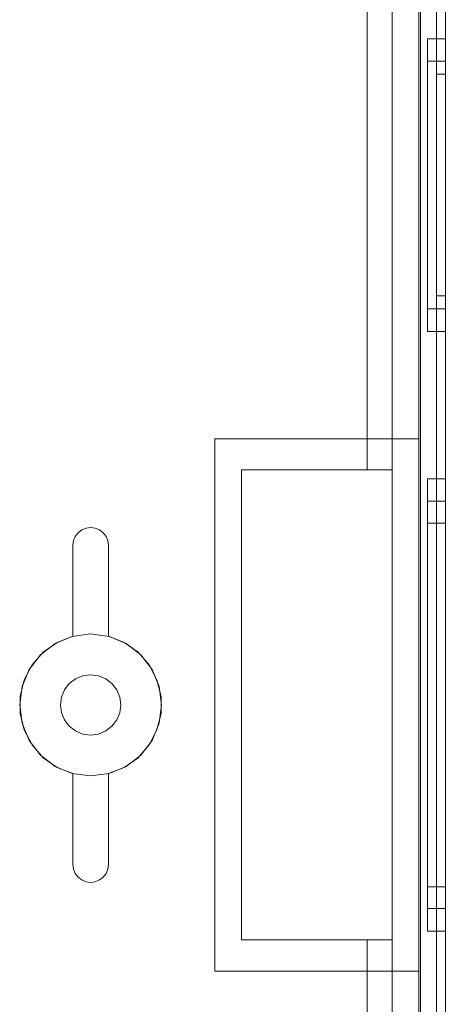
# Model space of a CAD drawing. Extents: x -620 to 300, y 62 to 1112.
# Tile 20 of 200: x -454.86 to -454.38, y 366.128 to 367.238. Entities that reach past the tile are written whole.
import ezdxf

# ---------------------------------------------------------------- set-up
doc = ezdxf.new("R2010")
doc.units = 0
doc.layers.get('0').update_dxf_attribs({"lineweight": 13})

# ---------------------------------------------------------------- blocks, each defined once
blk = doc.blocks.new('Blockreferenz-A06CPVPRL0')
at = {"color": 9, "linetype": 'ByBlock', "lineweight": -2, "ltscale": 0.13, "true_color": 0xc1c9c4}
for p, q in [((-454.4103, 368.1155), (-454.4103, 366.7655)), ((-454.4083, 368.1155), (-454.4083, 364.8155)), ((-454.3803, 364.8155), (-454.3803, 368.1155)), ((-454.3803, 364.8155), (-454.3803, 368.1155)), ((-454.3903, 368.0055), (-454.3903, 366.4655)), ((-454.3903, 368.0055), (-454.3903, 366.4655)), ((-454.3803, 366.4655), (-454.3803, 368.0055)), ((-454.3803, 368.0055), (-454.3803, 366.4655)), ((-454.3903, 367.9955), (-454.3903, 364.9355)), ((-454.3903, 364.9355), (-454.3903, 367.9955)), ((-454.3803, 364.9355), (-454.3803, 367.9955)), ((-454.3803, 367.9955), (-454.3803, 364.9355)), ((-454.4403, 367.9395), (-454.4403, 364.9915)), ((-454.4083, 364.9915), (-454.4083, 367.9395)), ((-454.4683, 367.7855), (-454.4683, 366.7305)), ((-454.4403, 366.7305), (-454.4403, 367.7855)), ((-454.4683, 366.7305), (-454.4683, 367.7638)), ((-454.3803, 367.2165), (-454.4003, 367.2165)), ((-454.4003, 367.2165), (-454.4003, 367.2109)), ((-454.4003, 367.2165), (-454.4003, 367.2109)), ((-454.3803, 367.2109), (-454.3803, 367.2165)), ((-454.3803, 367.2165), (-454.3803, 367.2109)), ((-454.4003, 367.2109), (-454.4003, 367.1944)), ((-454.4003, 367.2109), (-454.4003, 367.1944)), ((-454.3803, 367.1944), (-454.3803, 367.2109)), ((-454.3803, 367.2109), (-454.3803, 367.1944)), ((-454.4003, 367.1944), (-454.4003, 367.1682)), ((-454.4003, 367.1944), (-454.4003, 367.1682)), ((-454.3803, 367.1682), (-454.3803, 367.1944)), ((-454.3803, 367.1944), (-454.3803, 367.1682)), ((-454.3803, 367.1911), (-454.4003, 367.1911)), ((-454.4003, 367.1911), (-454.4003, 367.1864)), ((-454.4003, 367.1911), (-454.4003, 367.1864)), ((-454.4003, 367.1864), (-454.4003, 367.1724)), ((-454.4003, 367.1864), (-454.4003, 367.1724)), ((-454.3803, 367.1884), (-454.3803, 367.1911)), ((-454.3803, 367.1911), (-454.3803, 367.1884)), ((-454.3803, 367.1805), (-454.3803, 367.1884)), ((-454.3803, 367.1884), (-454.3803, 367.1805)), ((-454.4003, 367.1724), (-454.4003, 367.1502)), ((-454.4003, 367.1724), (-454.4003, 367.1502)), ((-454.3803, 367.1765), (-454.3903, 367.1765)), ((-454.3903, 367.1765), (-454.3903, 367.1741)), ((-454.3903, 367.1765), (-454.3903, 367.1741)), ((-454.3903, 367.1741), (-454.3903, 367.167)), ((-454.3903, 367.1741), (-454.3903, 367.167)), ((-454.3803, 367.1676), (-454.3803, 367.1805)), ((-454.3803, 367.1805), (-454.3803, 367.1676)), ((-454.3803, 367.1741), (-454.3803, 367.1765)), ((-454.3803, 367.1765), (-454.3803, 367.1741)), ((-454.3803, 367.167), (-454.3803, 367.1741)), ((-454.3803, 367.1741), (-454.3803, 367.167)), ((-454.4003, 367.1682), (-454.4003, 367.134)), ((-454.4003, 367.1682), (-454.4003, 367.134)), ((-454.3903, 367.167), (-454.3903, 367.1554)), ((-454.3903, 367.167), (-454.3903, 367.1554)), ((-454.3803, 367.134), (-454.3803, 367.1682)), ((-454.3803, 367.1682), (-454.3803, 367.134)), ((-454.3803, 367.1502), (-454.3803, 367.1676)), ((-454.3803, 367.1676), (-454.3803, 367.1502)), ((-454.3803, 367.1554), (-454.3803, 367.167)), ((-454.3803, 367.167), (-454.3803, 367.1554)), ((-454.4003, 367.1502), (-454.4003, 367.1213)), ((-454.4003, 367.1502), (-454.4003, 367.1213)), ((-454.3903, 367.1554), (-454.3903, 367.1399)), ((-454.3903, 367.1554), (-454.3903, 367.1399)), ((-454.3803, 367.1399), (-454.3803, 367.1554)), ((-454.3803, 367.1554), (-454.3803, 367.1399)), ((-454.3803, 367.1291), (-454.3803, 367.1502)), ((-454.3803, 367.1502), (-454.3803, 367.1291)), ((-454.3903, 367.1399), (-454.3903, 367.121)), ((-454.3903, 367.1399), (-454.3903, 367.121)), ((-454.3803, 367.121), (-454.3803, 367.1399)), ((-454.3803, 367.1399), (-454.3803, 367.121)), ((-454.4003, 367.134), (-454.4003, 367.0942)), ((-454.4003, 367.134), (-454.4003, 367.0942)), ((-454.3803, 367.0942), (-454.3803, 367.134)), ((-454.3803, 367.134), (-454.3803, 367.0942)), ((-454.3803, 367.1049), (-454.3803, 367.1291)), ((-454.3803, 367.1291), (-454.3803, 367.1049)), ((-454.4003, 367.1213), (-454.4003, 367.0876)), ((-454.4003, 367.1213), (-454.4003, 367.0876)), ((-454.3903, 367.121), (-454.3903, 367.0993)), ((-454.3903, 367.121), (-454.3903, 367.0993)), ((-454.3803, 367.0993), (-454.3803, 367.121)), ((-454.3803, 367.121), (-454.3803, 367.0993)), ((-454.3803, 367.0787), (-454.3803, 367.1049)), ((-454.3803, 367.1049), (-454.3803, 367.0787)), ((-454.4003, 367.0942), (-454.4003, 367.0515)), ((-454.4003, 367.0942), (-454.4003, 367.0515)), ((-454.3903, 367.0993), (-454.3903, 367.0759)), ((-454.3903, 367.0993), (-454.3903, 367.0759)), ((-454.3803, 367.0759), (-454.3803, 367.0993)), ((-454.3803, 367.0993), (-454.3803, 367.0759)), ((-454.3803, 367.0515), (-454.3803, 367.0942)), ((-454.3803, 367.0942), (-454.3803, 367.0515)), ((-454.4003, 367.0876), (-454.4003, 367.0515)), ((-454.4003, 367.0876), (-454.4003, 367.0515)), ((-454.3903, 367.0759), (-454.3903, 367.0515)), ((-454.3903, 367.0759), (-454.3903, 367.0515)), ((-454.3803, 367.0515), (-454.3803, 367.0787)), ((-454.3803, 367.0787), (-454.3803, 367.0515)), ((-454.3803, 367.0515), (-454.3803, 367.0759)), ((-454.3803, 367.0759), (-454.3803, 367.0515)), ((-454.4003, 367.0515), (-454.4003, 367.0154)), ((-454.4003, 367.0515), (-454.4003, 367.0088)), ((-454.4003, 367.0515), (-454.4003, 367.0154)), ((-454.4003, 367.0515), (-454.4003, 367.0088)), ((-454.3903, 367.0515), (-454.3903, 367.0271)), ((-454.3903, 367.0515), (-454.3903, 367.0271)), ((-454.3803, 367.0243), (-454.3803, 367.0515)), ((-454.3803, 367.0088), (-454.3803, 367.0515)), ((-454.3803, 367.0271), (-454.3803, 367.0515)), ((-454.3803, 367.0515), (-454.3803, 367.0243)), ((-454.3803, 367.0515), (-454.3803, 367.0088)), ((-454.3803, 367.0515), (-454.3803, 367.0271)), ((-454.3903, 367.0271), (-454.3903, 367.0037)), ((-454.3903, 367.0271), (-454.3903, 367.0037)), ((-454.3803, 367.0037), (-454.3803, 367.0271)), ((-454.3803, 367.0271), (-454.3803, 367.0037)), ((-454.3803, 366.9981), (-454.3803, 367.0243)), ((-454.3803, 367.0243), (-454.3803, 366.9981)), ((-454.4003, 367.0154), (-454.4003, 366.9817)), ((-454.4003, 367.0154), (-454.4003, 366.9817)), ((-454.4003, 367.0088), (-454.4003, 366.969)), ((-454.4003, 367.0088), (-454.4003, 366.969)), ((-454.3803, 366.969), (-454.3803, 367.0088)), ((-454.3803, 367.0088), (-454.3803, 366.969)), ((-454.3903, 367.0037), (-454.3903, 366.9821)), ((-454.3903, 367.0037), (-454.3903, 366.9821)), ((-454.3803, 366.9821), (-454.3803, 367.0037)), ((-454.3803, 367.0037), (-454.3803, 366.9821)), ((-454.3803, 366.9739), (-454.3803, 366.9981)), ((-454.3803, 366.9981), (-454.3803, 366.9739)), ((-454.4003, 366.9817), (-454.4003, 366.9528)), ((-454.4003, 366.9817), (-454.4003, 366.9528)), ((-454.3903, 366.9821), (-454.3903, 366.9631)), ((-454.3903, 366.9821), (-454.3903, 366.9631)), ((-454.3803, 366.9631), (-454.3803, 366.9821)), ((-454.3803, 366.9821), (-454.3803, 366.9631)), ((-454.3803, 366.9528), (-454.3803, 366.9739)), ((-454.3803, 366.9739), (-454.3803, 366.9528)), ((-454.4003, 366.969), (-454.4003, 366.9348)), ((-454.4003, 366.969), (-454.4003, 366.9348)), ((-454.3903, 366.9631), (-454.3903, 366.9476)), ((-454.3903, 366.9631), (-454.3903, 366.9476)), ((-454.3803, 366.9348), (-454.3803, 366.969)), ((-454.3803, 366.969), (-454.3803, 366.9348)), ((-454.3803, 366.9476), (-454.3803, 366.9631)), ((-454.3803, 366.9631), (-454.3803, 366.9476)), ((-454.4003, 366.9528), (-454.4003, 366.9306)), ((-454.4003, 366.9528), (-454.4003, 366.9306)), ((-454.3803, 366.9354), (-454.3803, 366.9528)), ((-454.3803, 366.9528), (-454.3803, 366.9354)), ((-454.3903, 366.9476), (-454.3903, 366.936)), ((-454.3903, 366.9476), (-454.3903, 366.936)), ((-454.3803, 366.936), (-454.3803, 366.9476)), ((-454.3803, 366.9476), (-454.3803, 366.936)), ((-454.4003, 366.9348), (-454.4003, 366.9086)), ((-454.4003, 366.9348), (-454.4003, 366.9086)), ((-454.4003, 366.9306), (-454.4003, 366.9167)), ((-454.4003, 366.9306), (-454.4003, 366.9167)), ((-454.3903, 366.936), (-454.3903, 366.9289)), ((-454.3903, 366.936), (-454.3903, 366.9289)), ((-454.3903, 366.9289), (-454.3903, 366.9265)), ((-454.3903, 366.9289), (-454.3903, 366.9265)), ((-454.3803, 366.9289), (-454.3803, 366.936)), ((-454.3803, 366.936), (-454.3803, 366.9289)), ((-454.3803, 366.9225), (-454.3803, 366.9354)), ((-454.3803, 366.9354), (-454.3803, 366.9225)), ((-454.3803, 366.9086), (-454.3803, 366.9348)), ((-454.3803, 366.9348), (-454.3803, 366.9086)), ((-454.3803, 366.9265), (-454.3803, 366.9289)), ((-454.3803, 366.9289), (-454.3803, 366.9265)), ((-454.4003, 366.9167), (-454.4003, 366.9119)), ((-454.4003, 366.9167), (-454.4003, 366.9119)), ((-454.3903, 366.9265), (-454.3803, 366.9265)), ((-454.3803, 366.9146), (-454.3803, 366.9225)), ((-454.3803, 366.9225), (-454.3803, 366.9146)), ((-454.4003, 366.9119), (-454.3803, 366.9119)), ((-454.4003, 366.9086), (-454.4003, 366.8921)), ((-454.4003, 366.9086), (-454.4003, 366.8921)), ((-454.3803, 366.9119), (-454.3803, 366.9146)), ((-454.3803, 366.9146), (-454.3803, 366.9119)), ((-454.3803, 366.8921), (-454.3803, 366.9086)), ((-454.3803, 366.9086), (-454.3803, 366.8921)), ((-454.4003, 366.8921), (-454.4003, 366.8865)), ((-454.4003, 366.8921), (-454.4003, 366.8865)), ((-454.4003, 366.8865), (-454.3803, 366.8865)), ((-454.3803, 366.8865), (-454.3803, 366.8921)), ((-454.3803, 366.8921), (-454.3803, 366.8865)), ((-454.6403, 366.7655), (-454.5253, 366.7655)), ((-454.6403, 366.4655), (-454.6403, 366.7655)), ((-454.6403, 366.7655), (-454.6403, 366.7655)), ((-454.6403, 366.7655), (-454.5253, 366.7655)), ((-454.6403, 366.4655), (-454.6403, 366.7655)), ((-454.5253, 366.7655), (-454.4103, 366.7655)), ((-454.5253, 366.7655), (-454.4103, 366.7655)), ((-454.4103, 366.7655), (-454.4103, 366.4655)), ((-454.4103, 366.7655), (-454.4103, 366.7655)), ((-454.4103, 366.7655), (-454.4103, 366.4655)), ((-454.6103, 366.7305), (-454.4683, 366.7305)), ((-454.6103, 366.2005), (-454.6103, 366.7305)), ((-454.6103, 366.7305), (-454.6103, 366.2005)), ((-454.5253, 366.7305), (-454.6103, 366.7305)), ((-454.6103, 366.7305), (-454.6103, 366.7305)), ((-454.4683, 366.7305), (-454.5253, 366.7305)), ((-454.4403, 366.7305), (-454.4683, 366.7305)), ((-454.4683, 366.7305), (-454.4403, 366.7305)), ((-454.4683, 366.7305), (-454.4683, 366.7305)), ((-454.4403, 366.2005), (-454.4403, 366.7305)), ((-454.4403, 366.7305), (-454.4403, 366.7305)), ((-454.3803, 366.7205), (-454.4003, 366.7205)), ((-454.4003, 366.7205), (-454.4003, 366.7118)), ((-454.4003, 366.7205), (-454.4003, 366.7118)), ((-454.3803, 366.7118), (-454.3803, 366.7205)), ((-454.3803, 366.7205), (-454.3803, 366.7118)), ((-454.4003, 366.7118), (-454.4003, 366.6863)), ((-454.4003, 366.7118), (-454.4003, 366.6863)), ((-454.3803, 366.6863), (-454.3803, 366.7118)), ((-454.3803, 366.7118), (-454.3803, 366.6863)), ((-454.3803, 366.6951), (-454.4003, 366.6951)), ((-454.4003, 366.6951), (-454.4003, 366.6873)), ((-454.4003, 366.6951), (-454.4003, 366.6873)), ((-454.3803, 366.6873), (-454.3803, 366.6951)), ((-454.3803, 366.6951), (-454.3803, 366.6873)), ((-454.4003, 366.6873), (-454.4003, 366.6643)), ((-454.4003, 366.6873), (-454.4003, 366.6643)), ((-454.4003, 366.6863), (-454.4003, 366.6458)), ((-454.4003, 366.6863), (-454.4003, 366.6458)), ((-454.3803, 366.6643), (-454.3803, 366.6873)), ((-454.3803, 366.6873), (-454.3803, 366.6643)), ((-454.3803, 366.6458), (-454.3803, 366.6863)), ((-454.3803, 366.6863), (-454.3803, 366.6458)), ((-454.7945, 366.6596), (-454.7903, 366.6628)), ((-454.7903, 366.6628), (-454.7945, 366.6596)), ((-454.7903, 366.6628), (-454.7855, 366.6648)), ((-454.7855, 366.6648), (-454.7903, 366.6628)), ((-454.7855, 366.6648), (-454.7803, 366.6655)), ((-454.7803, 366.6655), (-454.7855, 366.6648)), ((-454.7803, 366.6655), (-454.7752, 366.6648)), ((-454.7752, 366.6648), (-454.7803, 366.6655)), ((-454.7752, 366.6648), (-454.7703, 366.6628)), ((-454.7703, 366.6628), (-454.7752, 366.6648)), ((-454.7703, 366.6628), (-454.7662, 366.6596)), ((-454.7662, 366.6596), (-454.7703, 366.6628)), ((-454.3803, 366.6705), (-454.4003, 366.6705)), ((-454.4003, 366.6705), (-454.4003, 366.6635)), ((-454.4003, 366.6705), (-454.4003, 366.6635)), ((-454.4003, 366.6643), (-454.4003, 366.6279)), ((-454.4003, 366.6643), (-454.4003, 366.6279)), ((-454.4003, 366.6635), (-454.4003, 366.643)), ((-454.4003, 366.6635), (-454.4003, 366.643)), ((-454.3803, 366.6635), (-454.3803, 366.6705)), ((-454.3803, 366.6705), (-454.3803, 366.6635)), ((-454.3803, 366.6279), (-454.3803, 366.6643)), ((-454.3803, 366.6643), (-454.3803, 366.6279)), ((-454.3803, 366.643), (-454.3803, 366.6635)), ((-454.3803, 366.6635), (-454.3803, 366.643)), ((-454.8003, 366.6455), (-454.7997, 366.6507)), ((-454.7997, 366.6507), (-454.8003, 366.6455)), ((-454.7997, 366.6507), (-454.7977, 366.6555)), ((-454.7977, 366.6555), (-454.7997, 366.6507)), ((-454.7977, 366.6555), (-454.7945, 366.6596)), ((-454.7945, 366.6596), (-454.7977, 366.6555)), ((-454.7662, 366.6596), (-454.763, 366.6555)), ((-454.763, 366.6555), (-454.7662, 366.6596)), ((-454.763, 366.6555), (-454.761, 366.6507)), ((-454.761, 366.6507), (-454.763, 366.6555)), ((-454.761, 366.6507), (-454.7603, 366.6455)), ((-454.7603, 366.6455), (-454.761, 366.6507)), ((-454.8003, 366.543), (-454.8003, 366.6455)), ((-454.8003, 366.6455), (-454.8003, 366.543)), ((-454.8003, 366.6455), (-454.8003, 366.6455)), ((-454.7603, 366.6455), (-454.7603, 366.543)), ((-454.7603, 366.543), (-454.7603, 366.6455)), ((-454.7603, 366.6455), (-454.7603, 366.6455)), ((-454.4003, 366.6458), (-454.4003, 366.593)), ((-454.4003, 366.6458), (-454.4003, 366.593)), ((-454.4003, 366.643), (-454.4003, 366.6105)), ((-454.4003, 366.643), (-454.4003, 366.6105)), ((-454.3803, 366.593), (-454.3803, 366.6458)), ((-454.3803, 366.6458), (-454.3803, 366.593)), ((-454.3803, 366.6105), (-454.3803, 366.643)), ((-454.3803, 366.643), (-454.3803, 366.6105)), ((-454.4003, 366.6279), (-454.4003, 366.5803)), ((-454.4003, 366.6279), (-454.4003, 366.5803)), ((-454.3803, 366.5803), (-454.3803, 366.6279)), ((-454.3803, 366.6279), (-454.3803, 366.5803)), ((-454.4003, 366.6105), (-454.4003, 366.568)), ((-454.4003, 366.6105), (-454.4003, 366.568)), ((-454.3803, 366.568), (-454.3803, 366.6105)), ((-454.3803, 366.6105), (-454.3803, 366.568)), ((-454.4003, 366.593), (-454.4003, 366.5315)), ((-454.4003, 366.593), (-454.4003, 366.5315)), ((-454.3803, 366.5315), (-454.3803, 366.593)), ((-454.3803, 366.593), (-454.3803, 366.5315)), ((-454.4003, 366.5803), (-454.4003, 366.5249)), ((-454.4003, 366.5803), (-454.4003, 366.5249)), ((-454.3803, 366.5249), (-454.3803, 366.5803)), ((-454.3803, 366.5803), (-454.3803, 366.5249)), ((-454.4003, 366.568), (-454.4003, 366.5186)), ((-454.4003, 366.568), (-454.4003, 366.5186)), ((-454.3803, 366.5186), (-454.3803, 366.568)), ((-454.3803, 366.568), (-454.3803, 366.5186)), ((-454.801, 366.5428), (-454.8203, 366.5348)), ((-454.801, 366.5428), (-454.8203, 366.5348)), ((-454.8182, 366.536), (-454.8003, 366.543)), ((-454.8003, 366.543), (-454.8182, 366.536)), ((-454.7803, 366.5455), (-454.801, 366.5428)), ((-454.7803, 366.5455), (-454.801, 366.5428)), ((-454.8003, 366.543), (-454.8003, 366.543)), ((-454.7596, 366.5428), (-454.7803, 366.5455)), ((-454.7596, 366.5428), (-454.7803, 366.5455)), ((-454.7603, 366.543), (-454.7425, 366.536)), ((-454.7425, 366.536), (-454.7603, 366.543)), ((-454.7603, 366.543), (-454.7603, 366.543)), ((-454.7403, 366.5348), (-454.7596, 366.5428)), ((-454.7403, 366.5348), (-454.7596, 366.5428)), ((-454.8203, 366.5348), (-454.8369, 366.5221)), ((-454.8203, 366.5348), (-454.8369, 366.5221)), ((-454.8338, 366.525), (-454.8182, 366.536)), ((-454.8182, 366.536), (-454.8338, 366.525)), ((-454.7425, 366.536), (-454.7269, 366.525)), ((-454.7269, 366.525), (-454.7425, 366.536)), ((-454.7238, 366.5221), (-454.7403, 366.5348)), ((-454.7238, 366.5221), (-454.7403, 366.5348)), ((-454.4003, 366.5315), (-454.4003, 366.4655)), ((-454.4003, 366.5315), (-454.4003, 366.4655)), ((-454.3803, 366.4655), (-454.3803, 366.5315)), ((-454.3803, 366.5315), (-454.3803, 366.4655)), ((-454.8369, 366.5221), (-454.8496, 366.5055)), ((-454.8369, 366.5221), (-454.8496, 366.5055)), ((-454.8464, 366.5106), (-454.8338, 366.525)), ((-454.8338, 366.525), (-454.8464, 366.5106)), ((-454.7269, 366.525), (-454.7143, 366.5106)), ((-454.7143, 366.5106), (-454.7269, 366.525)), ((-454.7111, 366.5055), (-454.7238, 366.5221)), ((-454.7111, 366.5055), (-454.7238, 366.5221)), ((-454.4003, 366.5249), (-454.4003, 366.4655)), ((-454.4003, 366.5249), (-454.4003, 366.4655)), ((-454.4003, 366.5186), (-454.4003, 366.4655)), ((-454.4003, 366.5186), (-454.4003, 366.4655)), ((-454.3803, 366.4655), (-454.3803, 366.5249)), ((-454.3803, 366.5249), (-454.3803, 366.4655)), ((-454.3803, 366.4655), (-454.3803, 366.5186)), ((-454.3803, 366.5186), (-454.3803, 366.4655)), ((-454.8496, 366.5055), (-454.8576, 366.4862)), ((-454.8496, 366.5055), (-454.8576, 366.4862)), ((-454.8552, 366.4937), (-454.8464, 366.5106)), ((-454.8464, 366.5106), (-454.8552, 366.4937)), ((-454.7143, 366.5106), (-454.7055, 366.4937)), ((-454.7055, 366.4937), (-454.7143, 366.5106)), ((-454.7031, 366.4862), (-454.7111, 366.5055)), ((-454.7031, 366.4862), (-454.7111, 366.5055)), ((-454.7973, 366.495), (-454.8044, 366.4895)), ((-454.8044, 366.4895), (-454.7973, 366.495)), ((-454.7891, 366.4983), (-454.7973, 366.495)), ((-454.7973, 366.495), (-454.7891, 366.4983)), ((-454.7803, 366.4995), (-454.7891, 366.4983)), ((-454.7891, 366.4983), (-454.7803, 366.4995)), ((-454.7715, 366.4983), (-454.7803, 366.4995)), ((-454.7803, 366.4995), (-454.7715, 366.4983)), ((-454.7633, 366.495), (-454.7715, 366.4983)), ((-454.7715, 366.4983), (-454.7633, 366.495)), ((-454.7563, 366.4895), (-454.7633, 366.495)), ((-454.7633, 366.495), (-454.7563, 366.4895)), ((-454.8576, 366.4862), (-454.8603, 366.4655)), ((-454.8576, 366.4862), (-454.8603, 366.4655)), ((-454.8598, 366.4751), (-454.8552, 366.4937)), ((-454.8552, 366.4937), (-454.8598, 366.4751)), ((-454.8044, 366.4895), (-454.8098, 366.4825)), ((-454.8098, 366.4825), (-454.8044, 366.4895)), ((-454.7509, 366.4825), (-454.7563, 366.4895)), ((-454.7563, 366.4895), (-454.7509, 366.4825)), ((-454.7055, 366.4937), (-454.7009, 366.4751)), ((-454.7009, 366.4751), (-454.7055, 366.4937)), ((-454.7003, 366.4655), (-454.7031, 366.4862)), ((-454.7003, 366.4655), (-454.7031, 366.4862)), ((-454.8598, 366.4559), (-454.8598, 366.4751)), ((-454.8598, 366.4751), (-454.8598, 366.4559)), ((-454.8132, 366.4743), (-454.8143, 366.4655)), ((-454.8143, 366.4655), (-454.8132, 366.4743)), ((-454.8098, 366.4825), (-454.8132, 366.4743)), ((-454.8132, 366.4743), (-454.8098, 366.4825)), ((-454.7475, 366.4743), (-454.7509, 366.4825)), ((-454.7509, 366.4825), (-454.7475, 366.4743)), ((-454.7463, 366.4655), (-454.7475, 366.4743)), ((-454.7475, 366.4743), (-454.7463, 366.4655)), ((-454.7009, 366.4751), (-454.7009, 366.4559)), ((-454.7009, 366.4559), (-454.7009, 366.4751)), ((-454.8603, 366.4655), (-454.8576, 366.4448)), ((-454.8603, 366.4655), (-454.8576, 366.4448)), ((-454.8143, 366.4655), (-454.8132, 366.4567)), ((-454.8132, 366.4567), (-454.8143, 366.4655)), ((-454.7475, 366.4567), (-454.7463, 366.4655)), ((-454.7463, 366.4655), (-454.7475, 366.4567)), ((-454.7031, 366.4448), (-454.7003, 366.4655)), ((-454.7031, 366.4448), (-454.7003, 366.4655)), ((-454.6403, 366.1655), (-454.6403, 366.4655)), ((-454.6403, 366.1655), (-454.6403, 366.4655)), ((-454.4103, 366.4655), (-454.4103, 366.1655)), ((-454.4103, 366.4655), (-454.4103, 366.1655)), ((-454.4003, 366.4655), (-454.4003, 366.4061)), ((-454.4003, 366.4655), (-454.4003, 366.3995)), ((-454.4003, 366.4655), (-454.4003, 366.4124)), ((-454.4003, 366.4655), (-454.4003, 366.4061)), ((-454.4003, 366.4655), (-454.4003, 366.3995)), ((-454.4003, 366.4655), (-454.4003, 366.4124)), ((-454.3903, 366.4655), (-454.3903, 364.9255)), ((-454.3903, 366.4655), (-454.3903, 364.9255)), ((-454.3803, 364.9255), (-454.3803, 366.4655)), ((-454.3803, 366.4061), (-454.3803, 366.4655)), ((-454.3803, 366.3995), (-454.3803, 366.4655)), ((-454.3803, 366.4124), (-454.3803, 366.4655)), ((-454.3803, 366.4655), (-454.3803, 364.9255)), ((-454.3803, 366.4655), (-454.3803, 366.4061)), ((-454.3803, 366.4655), (-454.3803, 366.3995)), ((-454.3803, 366.4655), (-454.3803, 366.4124)), ((-454.8552, 366.4374), (-454.8598, 366.4559)), ((-454.8598, 366.4559), (-454.8552, 366.4374)), ((-454.8132, 366.4567), (-454.8098, 366.4485)), ((-454.8098, 366.4485), (-454.8132, 366.4567)), ((-454.7509, 366.4485), (-454.7475, 366.4567)), ((-454.7475, 366.4567), (-454.7509, 366.4485)), ((-454.7009, 366.4559), (-454.7055, 366.4374)), ((-454.7055, 366.4374), (-454.7009, 366.4559)), ((-454.8576, 366.4448), (-454.8496, 366.4255)), ((-454.8576, 366.4448), (-454.8496, 366.4255)), ((-454.8098, 366.4485), (-454.8044, 366.4415)), ((-454.8044, 366.4415), (-454.8098, 366.4485)), ((-454.8044, 366.4415), (-454.7973, 366.4361)), ((-454.7973, 366.4361), (-454.8044, 366.4415)), ((-454.7633, 366.4361), (-454.7563, 366.4415)), ((-454.7563, 366.4415), (-454.7633, 366.4361)), ((-454.7563, 366.4415), (-454.7509, 366.4485)), ((-454.7509, 366.4485), (-454.7563, 366.4415)), ((-454.7111, 366.4255), (-454.7031, 366.4448)), ((-454.7111, 366.4255), (-454.7031, 366.4448)), ((-454.8464, 366.4204), (-454.8552, 366.4374)), ((-454.8552, 366.4374), (-454.8464, 366.4204)), ((-454.7973, 366.4361), (-454.7891, 366.4327)), ((-454.7891, 366.4327), (-454.7973, 366.4361)), ((-454.7891, 366.4327), (-454.7803, 366.4315)), ((-454.7803, 366.4315), (-454.7891, 366.4327)), ((-454.7803, 366.4315), (-454.7715, 366.4327)), ((-454.7715, 366.4327), (-454.7803, 366.4315)), ((-454.7715, 366.4327), (-454.7633, 366.4361)), ((-454.7633, 366.4361), (-454.7715, 366.4327)), ((-454.7055, 366.4374), (-454.7143, 366.4204)), ((-454.7143, 366.4204), (-454.7055, 366.4374)), ((-454.8496, 366.4255), (-454.8369, 366.4089)), ((-454.8496, 366.4255), (-454.8369, 366.4089)), ((-454.8338, 366.406), (-454.8464, 366.4204)), ((-454.8464, 366.4204), (-454.8338, 366.406)), ((-454.7143, 366.4204), (-454.7269, 366.406)), ((-454.7269, 366.406), (-454.7143, 366.4204)), ((-454.7238, 366.4089), (-454.7111, 366.4255)), ((-454.7238, 366.4089), (-454.7111, 366.4255)), ((-454.8369, 366.4089), (-454.8203, 366.3962)), ((-454.8369, 366.4089), (-454.8203, 366.3962)), ((-454.8182, 366.395), (-454.8338, 366.406)), ((-454.8338, 366.406), (-454.8182, 366.395)), ((-454.7269, 366.406), (-454.7425, 366.395)), ((-454.7425, 366.395), (-454.7269, 366.406)), ((-454.7403, 366.3962), (-454.7238, 366.4089)), ((-454.7403, 366.3962), (-454.7238, 366.4089)), ((-454.4003, 366.4124), (-454.4003, 366.363)), ((-454.4003, 366.4124), (-454.4003, 366.363)), ((-454.4003, 366.4061), (-454.4003, 366.3507)), ((-454.4003, 366.4061), (-454.4003, 366.3507)), ((-454.3803, 366.363), (-454.3803, 366.4124)), ((-454.3803, 366.4124), (-454.3803, 366.363)), ((-454.3803, 366.3507), (-454.3803, 366.4061)), ((-454.3803, 366.4061), (-454.3803, 366.3507)), ((-454.8203, 366.3962), (-454.801, 366.3882)), ((-454.8203, 366.3962), (-454.801, 366.3882)), ((-454.8003, 366.388), (-454.8182, 366.395)), ((-454.8182, 366.395), (-454.8003, 366.388)), ((-454.7425, 366.395), (-454.7603, 366.388)), ((-454.7603, 366.388), (-454.7425, 366.395)), ((-454.7596, 366.3882), (-454.7403, 366.3962)), ((-454.7596, 366.3882), (-454.7403, 366.3962)), ((-454.4003, 366.3995), (-454.4003, 366.338)), ((-454.4003, 366.3995), (-454.4003, 366.338)), ((-454.3803, 366.338), (-454.3803, 366.3995)), ((-454.3803, 366.3995), (-454.3803, 366.338)), ((-454.801, 366.3882), (-454.7803, 366.3855)), ((-454.801, 366.3882), (-454.7803, 366.3855)), ((-454.8003, 366.2855), (-454.8003, 366.388)), ((-454.8003, 366.388), (-454.8003, 366.2855)), ((-454.8003, 366.388), (-454.8003, 366.388)), ((-454.7803, 366.3855), (-454.7596, 366.3882)), ((-454.7803, 366.3855), (-454.7596, 366.3882)), ((-454.7603, 366.388), (-454.7603, 366.2855)), ((-454.7603, 366.2855), (-454.7603, 366.388)), ((-454.7603, 366.388), (-454.7603, 366.388)), ((-454.4003, 366.363), (-454.4003, 366.3205)), ((-454.4003, 366.363), (-454.4003, 366.3205)), ((-454.3803, 366.3205), (-454.3803, 366.363)), ((-454.3803, 366.363), (-454.3803, 366.3205)), ((-454.4003, 366.3507), (-454.4003, 366.3032)), ((-454.4003, 366.3507), (-454.4003, 366.3032)), ((-454.3803, 366.3032), (-454.3803, 366.3507)), ((-454.3803, 366.3507), (-454.3803, 366.3032)), ((-454.4003, 366.338), (-454.4003, 366.2852)), ((-454.4003, 366.338), (-454.4003, 366.2852)), ((-454.3803, 366.2852), (-454.3803, 366.338)), ((-454.3803, 366.338), (-454.3803, 366.2852)), ((-454.4003, 366.3205), (-454.4003, 366.288)), ((-454.4003, 366.3205), (-454.4003, 366.288)), ((-454.3803, 366.288), (-454.3803, 366.3205)), ((-454.3803, 366.3205), (-454.3803, 366.288)), ((-454.4003, 366.3032), (-454.4003, 366.2667)), ((-454.4003, 366.3032), (-454.4003, 366.2667)), ((-454.3803, 366.2667), (-454.3803, 366.3032)), ((-454.3803, 366.3032), (-454.3803, 366.2667)), ((-454.7997, 366.2803), (-454.8003, 366.2855)), ((-454.8003, 366.2855), (-454.7997, 366.2803)), ((-454.8003, 366.2855), (-454.8003, 366.2855)), ((-454.7603, 366.2855), (-454.761, 366.2803)), ((-454.761, 366.2803), (-454.7603, 366.2855)), ((-454.7603, 366.2855), (-454.7603, 366.2855)), ((-454.4003, 366.288), (-454.4003, 366.2675)), ((-454.4003, 366.288), (-454.4003, 366.2675)), ((-454.4003, 366.2852), (-454.4003, 366.2447)), ((-454.4003, 366.2852), (-454.4003, 366.2447)), ((-454.3803, 366.2675), (-454.3803, 366.288)), ((-454.3803, 366.288), (-454.3803, 366.2675)), ((-454.3803, 366.2447), (-454.3803, 366.2852)), ((-454.3803, 366.2852), (-454.3803, 366.2447)), ((-454.7977, 366.2755), (-454.7997, 366.2803)), ((-454.7997, 366.2803), (-454.7977, 366.2755)), ((-454.7945, 366.2714), (-454.7977, 366.2755)), ((-454.7977, 366.2755), (-454.7945, 366.2714)), ((-454.763, 366.2755), (-454.7662, 366.2714)), ((-454.7662, 366.2714), (-454.763, 366.2755)), ((-454.761, 366.2803), (-454.763, 366.2755)), ((-454.763, 366.2755), (-454.761, 366.2803)), ((-454.7903, 366.2682), (-454.7945, 366.2714)), ((-454.7945, 366.2714), (-454.7903, 366.2682)), ((-454.7855, 366.2662), (-454.7903, 366.2682)), ((-454.7903, 366.2682), (-454.7855, 366.2662)), ((-454.7803, 366.2655), (-454.7855, 366.2662)), ((-454.7855, 366.2662), (-454.7803, 366.2655)), ((-454.7752, 366.2662), (-454.7803, 366.2655)), ((-454.7803, 366.2655), (-454.7752, 366.2662)), ((-454.7703, 366.2682), (-454.7752, 366.2662)), ((-454.7752, 366.2662), (-454.7703, 366.2682)), ((-454.7662, 366.2714), (-454.7703, 366.2682)), ((-454.7703, 366.2682), (-454.7662, 366.2714)), ((-454.4003, 366.2675), (-454.4003, 366.2605)), ((-454.4003, 366.2675), (-454.4003, 366.2605)), ((-454.4003, 366.2667), (-454.4003, 366.2437)), ((-454.4003, 366.2667), (-454.4003, 366.2437)), ((-454.3803, 366.2605), (-454.3803, 366.2675)), ((-454.3803, 366.2675), (-454.3803, 366.2605)), ((-454.3803, 366.2437), (-454.3803, 366.2667)), ((-454.3803, 366.2667), (-454.3803, 366.2437)), ((-454.4003, 366.2605), (-454.3803, 366.2605)), ((-454.4003, 366.2447), (-454.4003, 366.2192)), ((-454.4003, 366.2447), (-454.4003, 366.2192)), ((-454.4003, 366.2437), (-454.4003, 366.2359)), ((-454.4003, 366.2437), (-454.4003, 366.2359)), ((-454.3803, 366.2192), (-454.3803, 366.2447)), ((-454.3803, 366.2447), (-454.3803, 366.2192)), ((-454.3803, 366.2359), (-454.3803, 366.2437)), ((-454.3803, 366.2437), (-454.3803, 366.2359)), ((-454.4003, 366.2359), (-454.3803, 366.2359)), ((-454.4003, 366.2192), (-454.4003, 366.2105)), ((-454.4003, 366.2192), (-454.4003, 366.2105)), ((-454.3803, 366.2105), (-454.3803, 366.2192)), ((-454.3803, 366.2192), (-454.3803, 366.2105)), ((-454.4003, 366.2105), (-454.3803, 366.2105)), ((-454.4683, 366.2005), (-454.6103, 366.2005)), ((-454.6103, 366.2005), (-454.5253, 366.2005)), ((-454.6103, 366.2005), (-454.6103, 366.2005)), ((-454.5253, 366.2005), (-454.4683, 366.2005)), ((-454.4683, 366.0826), (-454.4683, 366.2005)), ((-454.4683, 366.2005), (-454.4403, 366.2005)), ((-454.4683, 366.2005), (-454.4683, 366.0826)), ((-454.4403, 366.2005), (-454.4683, 366.2005)), ((-454.4683, 366.2005), (-454.4683, 366.2005)), ((-454.4403, 365.1455), (-454.4403, 366.2005)), ((-454.4403, 366.2005), (-454.4403, 366.2005)), ((-454.5253, 366.1655), (-454.6403, 366.1655)), ((-454.6403, 366.1655), (-454.6403, 366.1655)), ((-454.5253, 366.1655), (-454.6403, 366.1655)), ((-454.4103, 366.1655), (-454.5253, 366.1655)), ((-454.4103, 366.1655), (-454.5253, 366.1655)), ((-454.4103, 366.1655), (-454.4103, 366.1655)), ((-454.4103, 366.1655), (-454.4103, 364.8155))]:
    blk.add_line(p, q, dxfattribs=at)

msp = doc.modelspace()

# ---------------------------------------------------------------- block references
at = {"ltscale": 0.13}
msp.add_blockref('Blockreferenz-A06CPVPRL0', (0, 0), dxfattribs=at)

doc.saveas('drawing.dxf')
